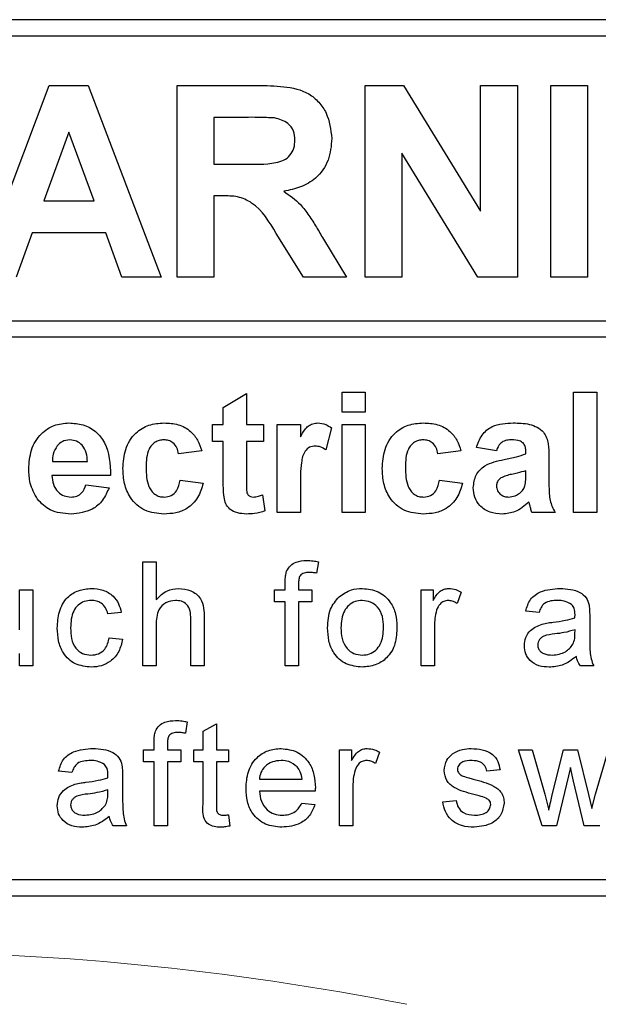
# Model space of a CAD drawing. Header units: millimetres. Extents: x 5 to 418, y 2 to 292.
# Tile 28 of 74: x 115.03 to 116.79, y 170.76 to 173.76. Entities that reach past the tile are written whole.
import ezdxf

# ---------------------------------------------------------------- set-up
doc = ezdxf.new("R2010")
doc.units = ezdxf.units.MM

msp = doc.modelspace()

# ---------------------------------------------------------------- linework, layer by layer
at = {"color": 7, "linetype": 'Continuous', "lineweight": 25}
for p, q in [((118.728, 173.7586), (110.3946, 173.7586)), ((118.728, 173.7086), (112.528, 173.7086)), ((114.8967, 172.9752), (115.1172, 173.5586)), ((115.1172, 173.5586), (115.236, 173.5586)), ((115.236, 173.5586), (115.4576, 172.9752)), ((115.5066, 173.5586), (115.7514, 173.5586)), ((115.5066, 172.9752), (115.5066, 173.5586)), ((116.0792, 172.9752), (116.0792, 173.5586)), ((116.0792, 173.5586), (116.1964, 173.5586)), ((116.1964, 173.5586), (116.4307, 173.1753)), ((116.4307, 173.1753), (116.4307, 173.5586)), ((116.4307, 173.5586), (116.5429, 173.5586)), ((116.5429, 173.5586), (116.5429, 172.9752)), ((116.6443, 172.9752), (116.6443, 173.5586)), ((116.6443, 173.5586), (116.7565, 173.5586)), ((116.7565, 173.5586), (116.7565, 172.9752)), ((115.6188, 173.4613), (115.6188, 173.3193)), ((115.7142, 173.4613), (115.6188, 173.4613)), ((115.1771, 173.4165), (115.1007, 173.2071)), ((115.2538, 173.2071), (115.1771, 173.4165)), ((116.4222, 172.9752), (116.1914, 173.3527)), ((116.1914, 173.3527), (116.1914, 172.9752)), ((115.6188, 173.3193), (115.7091, 173.3193)), ((115.1007, 173.2071), (115.2538, 173.2071)), ((115.6188, 173.222), (115.6188, 172.9752)), ((115.6439, 173.222), (115.6188, 173.222)), ((115.0655, 173.1099), (115.0163, 172.9752)), ((115.2894, 173.1099), (115.0655, 173.1099)), ((115.3386, 172.9752), (115.2894, 173.1099)), ((115.8916, 172.9752), (115.8086, 173.1076)), ((115.952, 173.0907), (116.0227, 172.9752)), ((115.4576, 172.9752), (115.3386, 172.9752)), ((115.6188, 172.9752), (115.5066, 172.9752)), ((116.0227, 172.9752), (115.8916, 172.9752)), ((116.1914, 172.9752), (116.0792, 172.9752)), ((116.5429, 172.9752), (116.4222, 172.9752)), ((116.7565, 172.9752), (116.6443, 172.9752)), ((112.528, 172.842), (118.8446, 172.842)), ((118.8446, 172.792), (112.528, 172.792)), ((115.6472, 172.5782), (115.7177, 172.6205)), ((115.7177, 172.6205), (115.7177, 172.5265)), ((116.0092, 172.5641), (116.0092, 172.6252)), ((116.0092, 172.6252), (116.0797, 172.6252)), ((116.0797, 172.6252), (116.0797, 172.5641)), ((116.7143, 172.6252), (116.7848, 172.6252)), ((116.7143, 172.2586), (116.7143, 172.6252)), ((116.7848, 172.6252), (116.7848, 172.2586)), ((115.6472, 172.5265), (115.6472, 172.5782)), ((116.0797, 172.5641), (116.0092, 172.5641)), ((115.6143, 172.5265), (115.6472, 172.5265)), ((115.6143, 172.4748), (115.6143, 172.5265)), ((115.7177, 172.5265), (115.7694, 172.5265)), ((115.7694, 172.5265), (115.7694, 172.4748)), ((115.8117, 172.2586), (115.8117, 172.5265)), ((115.8117, 172.5265), (115.8822, 172.5265)), ((115.8822, 172.5265), (115.8822, 172.4891)), ((115.9763, 172.5164), (115.9598, 172.4493)), ((116.0092, 172.5265), (116.0797, 172.5265)), ((116.0092, 172.2586), (116.0092, 172.5265)), ((116.0797, 172.5265), (116.0797, 172.2586)), ((115.5814, 172.4466), (115.5109, 172.4372)), ((115.6472, 172.4748), (115.6143, 172.4748)), ((115.6472, 172.3561), (115.6472, 172.4748)), ((115.7694, 172.4748), (115.7177, 172.4748)), ((115.7177, 172.4748), (115.7177, 172.3596)), ((116.3711, 172.4466), (116.3006, 172.4372)), ((116.4792, 172.4466), (116.4181, 172.456)), ((116.5686, 172.4372), (116.5686, 172.4439)), ((116.6391, 172.4285), (116.6391, 172.3462)), ((115.1266, 172.4137), (115.2335, 172.4137)), ((115.304, 172.3714), (115.1254, 172.3714)), ((115.5156, 172.3573), (115.5861, 172.3479)), ((116.3053, 172.3573), (116.3758, 172.3479)), ((116.5686, 172.3722), (116.5686, 172.3855)), ((115.2288, 172.3432), (115.2993, 172.3338)), ((115.8822, 172.338), (115.8822, 172.2586)), ((115.7671, 172.3123), (115.7741, 172.2632)), ((115.8822, 172.2586), (115.8117, 172.2586)), ((116.0797, 172.2586), (116.0092, 172.2586)), ((116.6579, 172.2586), (116.5874, 172.2586)), ((116.7848, 172.2586), (116.7143, 172.2586)), ((115.4023, 172.1086), (115.4429, 172.1086)), ((115.4023, 171.7919), (115.4023, 172.1086)), ((115.4429, 172.1086), (115.4429, 171.9929)), ((115.937, 172.1086), (115.9312, 172.0741)), ((115.8358, 172.0233), (115.8358, 172.0468)), ((115.8764, 172.0429), (115.8764, 172.0233)), ((115.0271, 172.0233), (115.0677, 172.0233)), ((115.0271, 171.9018), (115.0271, 172.0233)), ((115.0677, 172.0233), (115.0677, 171.7919)), ((115.8034, 172.0233), (115.8358, 172.0233)), ((115.8034, 171.9868), (115.8034, 172.0233)), ((115.8764, 172.0233), (115.917, 172.0233)), ((115.917, 172.0233), (115.917, 171.9868)), ((116.25, 171.7919), (116.25, 172.0233)), ((116.25, 172.0233), (116.2865, 172.0233)), ((116.2865, 172.0233), (116.2865, 171.991)), ((116.3718, 172.0165), (116.3591, 171.9813)), ((115.8358, 171.9868), (115.8034, 171.9868)), ((115.8358, 171.7919), (115.8358, 171.9868)), ((115.917, 171.9868), (115.8764, 171.9868)), ((115.8764, 171.9868), (115.8764, 171.7919)), ((115.3365, 171.9543), (115.2959, 171.9502)), ((115.589, 171.9378), (115.589, 171.7919)), ((116.6089, 171.9543), (116.5683, 171.9584)), ((116.7631, 171.9419), (116.7631, 171.8924)), ((115.4429, 171.916), (115.4429, 171.7919)), ((115.5484, 171.7919), (115.5484, 171.9357)), ((116.2906, 171.9148), (116.2906, 171.7919)), ((115.3, 171.8772), (115.3406, 171.8731)), ((116.7183, 171.8897), (116.7185, 171.9015)), ((115.0271, 171.7919), (115.0271, 171.8297)), ((115.0677, 171.7919), (115.0271, 171.7919)), ((115.4429, 171.7919), (115.4023, 171.7919)), ((115.589, 171.7919), (115.5484, 171.7919)), ((115.8764, 171.7919), (115.8358, 171.7919)), ((116.2906, 171.7919), (116.25, 171.7919)), ((116.7753, 171.7919), (116.7347, 171.7919)), ((115.5375, 171.6215), (115.5317, 171.5869)), ((115.5858, 171.5925), (115.6264, 171.6156)), ((115.6264, 171.6156), (115.6264, 171.5361)), ((115.5858, 171.5361), (115.5858, 171.5925)), ((115.4363, 171.5361), (115.4363, 171.5597)), ((115.4769, 171.5557), (115.4769, 171.5361)), ((115.4039, 171.4996), (115.4039, 171.5361)), ((115.4039, 171.5361), (115.4363, 171.5361)), ((115.4769, 171.5361), (115.5175, 171.5361)), ((115.5175, 171.5361), (115.5175, 171.4996)), ((115.5574, 171.4996), (115.5574, 171.5361)), ((115.5574, 171.5361), (115.5858, 171.5361)), ((115.6264, 171.5361), (115.6629, 171.5361)), ((115.6629, 171.5361), (115.6629, 171.4996)), ((116.0015, 171.3047), (116.0015, 171.5361)), ((116.0015, 171.5361), (116.038, 171.5361)), ((116.038, 171.5361), (116.038, 171.5038)), ((116.1233, 171.5293), (116.1106, 171.4941)), ((116.6182, 171.3047), (116.5459, 171.5361)), ((116.5459, 171.5361), (116.5882, 171.5361)), ((116.5882, 171.5361), (116.6269, 171.4013)), ((116.6493, 171.3992), (116.6835, 171.5361)), ((116.6835, 171.5361), (116.7255, 171.5361)), ((116.7255, 171.5361), (116.7596, 171.4)), ((116.7813, 171.4016), (116.8202, 171.5361)), ((115.4363, 171.4996), (115.4039, 171.4996)), ((115.4363, 171.3047), (115.4363, 171.4996)), ((115.5175, 171.4996), (115.4769, 171.4996)), ((115.4769, 171.4996), (115.4769, 171.3047)), ((115.5858, 171.4996), (115.5574, 171.4996)), ((115.5858, 171.3697), (115.5858, 171.4996)), ((115.6629, 171.4996), (115.6264, 171.4996)), ((115.6264, 171.4996), (115.6264, 171.3683)), ((115.1863, 171.4671), (115.1457, 171.4712)), ((116.4903, 171.4752), (116.4497, 171.4712)), ((116.7043, 171.4827), (116.6616, 171.3047)), ((116.7138, 171.4409), (116.7043, 171.4827)), ((115.3406, 171.4547), (115.3406, 171.4052)), ((115.7571, 171.4468), (115.887, 171.4468)), ((116.0421, 171.4277), (116.0421, 171.3047)), ((116.7468, 171.3047), (116.7138, 171.4409)), ((115.2957, 171.4025), (115.2959, 171.4143)), ((115.9274, 171.4103), (115.7571, 171.4103)), ((116.6269, 171.4013), (116.6385, 171.3529)), ((116.7596, 171.4), (116.7692, 171.3577)), ((116.7692, 171.3577), (116.7813, 171.4016)), ((115.8866, 171.3737), (115.9264, 171.3697)), ((116.3157, 171.3778), (116.3563, 171.3819)), ((115.6629, 171.3382), (115.667, 171.3042)), ((115.3527, 171.3047), (115.3121, 171.3047)), ((115.4769, 171.3047), (115.4363, 171.3047)), ((116.0421, 171.3047), (116.0015, 171.3047)), ((116.6616, 171.3047), (116.6182, 171.3047)), ((116.794, 171.3047), (116.7468, 171.3047)), ((112.528, 171.1419), (118.728, 171.1419)), ((110.3946, 171.0919), (118.728, 171.0919))]:
    msp.add_line(p, q, dxfattribs=at)
at = {"color": 7, "linetype": 'Continuous', "lineweight": 18}
msp.add_arc((114.5613, 162.4252), 8.4971, 78.83718, 101.16282, dxfattribs=at)
at = {"color": 7, "linetype": 'Continuous', "lineweight": 25}
for points, knots in [([(115.7514, 173.5586), (115.7779, 173.5581), (115.8307, 173.5573), (115.8983, 173.5433), (115.9394, 173.5085), (115.9698, 173.4639), (115.9746, 173.4237), (115.9778, 173.397)], [0, 0, 0, 0, 0.251138, 0.500538, 0.625743, 0.751054, 1, 1, 1, 1]), ([(115.8033, 173.4595), (115.7867, 173.4602), (115.757, 173.4615), (115.7273, 173.4614), (115.7142, 173.4613)], [0, 0, 0, 0, 0.559921, 1, 1, 1, 1]), ([(115.8656, 173.3918), (115.8648, 173.4013), (115.8633, 173.4203), (115.8419, 173.4491), (115.818, 173.4556), (115.8033, 173.4595)], [0, 0, 0, 0, 0.281084, 0.561281, 1, 1, 1, 1]), ([(115.7091, 173.3193), (115.7422, 173.3181), (115.7834, 173.3167), (115.8316, 173.3295), (115.8515, 173.345), (115.864, 173.3671), (115.8651, 173.3836), (115.8656, 173.3918)], [0, 0, 0, 0, 0.5009076, 0.6257176, 0.7503646, 0.8750206, 1, 1, 1, 1]), ([(115.9778, 173.397), (115.9759, 173.3744), (115.9721, 173.3295), (115.9341, 173.2763), (115.8834, 173.247), (115.8488, 173.24), (115.8315, 173.2365)], [0, 0, 0, 0, 0.279943, 0.558974, 0.779184, 1, 1, 1, 1]), ([(115.8315, 173.2365), (115.8493, 173.2239), (115.8786, 173.203), (115.9085, 173.1628), (115.9311, 173.1273), (115.945, 173.1029), (115.952, 173.0907)], [0, 0, 0, 0, 0.339561, 0.5595734, 0.7797778, 1, 1, 1, 1]), ([(115.8086, 173.1076), (115.7876, 173.143), (115.7584, 173.1922), (115.6912, 173.2226), (115.6597, 173.2222), (115.6439, 173.222)], [0, 0, 0, 0, 0.560986, 0.779305, 1, 1, 1, 1]), ([(115.0549, 172.3906), (115.0561, 172.4103), (115.0585, 172.4495), (115.088, 172.4977), (115.1308, 172.527), (115.1617, 172.5298), (115.1772, 172.5312)], [0, 0, 0, 0, 0.280671, 0.559803, 0.779762, 1, 1, 1, 1]), ([(115.1772, 172.5312), (115.1917, 172.5302), (115.2208, 172.5282), (115.26, 172.5069), (115.3005, 172.4564), (115.3026, 172.4064), (115.304, 172.3714)], [0, 0, 0, 0, 0.1873745, 0.3743047, 0.5612618, 1, 1, 1, 1]), ([(115.3416, 172.3923), (115.3429, 172.4122), (115.3453, 172.4517), (115.3752, 172.5006), (115.4199, 172.5278), (115.451, 172.5301), (115.4666, 172.5312)], [0, 0, 0, 0, 0.280707, 0.559643, 0.779504, 1, 1, 1, 1]), ([(115.4666, 172.5312), (115.4812, 172.5305), (115.5102, 172.5289), (115.5472, 172.5092), (115.5704, 172.4791), (115.5777, 172.4574), (115.5814, 172.4466)], [0, 0, 0, 0, 0.280457, 0.559337, 0.779383, 1, 1, 1, 1]), ([(115.8822, 172.4891), (115.8864, 172.4961), (115.8932, 172.5077), (115.9053, 172.5222), (115.9197, 172.5299), (115.9302, 172.5308), (115.9355, 172.5312)], [0, 0, 0, 0, 0.340514, 0.560535, 0.78019, 1, 1, 1, 1]), ([(115.9355, 172.5312), (115.9438, 172.5303), (115.9586, 172.5285), (115.9709, 172.5201), (115.9763, 172.5164)], [0, 0, 0, 0, 0.559042, 1, 1, 1, 1]), ([(116.1314, 172.3923), (116.1326, 172.4122), (116.135, 172.4517), (116.1649, 172.5006), (116.2096, 172.5278), (116.2407, 172.5301), (116.2563, 172.5312)], [0, 0, 0, 0, 0.280707, 0.559643, 0.779504, 1, 1, 1, 1]), ([(116.2563, 172.5312), (116.2709, 172.5305), (116.3, 172.5289), (116.337, 172.5092), (116.3601, 172.4791), (116.3674, 172.4574), (116.3711, 172.4466)], [0, 0, 0, 0, 0.280457, 0.559337, 0.779383, 1, 1, 1, 1]), ([(116.4181, 172.456), (116.4227, 172.4692), (116.4318, 172.4954), (116.4719, 172.5287), (116.5081, 172.5303), (116.5302, 172.5312)], [0, 0, 0, 0, 0.280773, 0.559844, 1, 1, 1, 1]), ([(116.5302, 172.5312), (116.5466, 172.5309), (116.5793, 172.5303), (116.6246, 172.5094), (116.639, 172.4671), (116.6391, 172.4415), (116.6391, 172.4285)], [0, 0, 0, 0, 0.281738, 0.560028, 0.778339, 1, 1, 1, 1]), ([(115.1803, 172.4795), (115.172, 172.4786), (115.157, 172.4769), (115.1463, 172.4664), (115.1416, 172.4618)], [0, 0, 0, 0, 0.558878, 1, 1, 1, 1]), ([(115.2335, 172.4137), (115.2329, 172.4226), (115.2317, 172.4403), (115.2198, 172.4626), (115.2013, 172.4772), (115.1873, 172.4787), (115.1803, 172.4795)], [0, 0, 0, 0, 0.280983, 0.560279, 0.780219, 1, 1, 1, 1]), ([(115.466, 172.4795), (115.4613, 172.4792), (115.452, 172.4786), (115.439, 172.4728), (115.4284, 172.4634), (115.4133, 172.4396), (115.4126, 172.4156), (115.4121, 172.3965)], [0, 0, 0, 0, 0.125319, 0.250544, 0.375796, 0.501063, 1, 1, 1, 1]), ([(115.5109, 172.4372), (115.5095, 172.4435), (115.5069, 172.456), (115.4959, 172.4706), (115.4811, 172.4786), (115.471, 172.4792), (115.466, 172.4795)], [0, 0, 0, 0, 0.280561, 0.559648, 0.7796, 1, 1, 1, 1]), ([(116.2557, 172.4795), (116.2511, 172.4792), (116.2417, 172.4786), (116.2287, 172.4728), (116.2181, 172.4634), (116.203, 172.4396), (116.2024, 172.4156), (116.2019, 172.3965)], [0, 0, 0, 0, 0.125319, 0.250544, 0.375796, 0.501063, 1, 1, 1, 1]), ([(116.3006, 172.4372), (116.2993, 172.4435), (116.2967, 172.456), (116.2856, 172.4706), (116.2708, 172.4786), (116.2608, 172.4792), (116.2557, 172.4795)], [0, 0, 0, 0, 0.280561, 0.559648, 0.7796, 1, 1, 1, 1]), ([(116.5232, 172.4795), (116.5176, 172.4793), (116.5064, 172.4787), (116.4879, 172.4687), (116.4825, 172.455), (116.4792, 172.4466)], [0, 0, 0, 0, 0.2812448, 0.5605628, 1, 1, 1, 1]), ([(116.5686, 172.4439), (116.5684, 172.4481), (116.5681, 172.4564), (116.5633, 172.4686), (116.5476, 172.4794), (116.5333, 172.4794), (116.5232, 172.4795)], [0, 0, 0, 0, 0.187536, 0.374316, 0.560024, 1, 1, 1, 1]), ([(115.1416, 172.4618), (115.1365, 172.4535), (115.1273, 172.4387), (115.1269, 172.4214), (115.1266, 172.4137)], [0, 0, 0, 0, 0.558284, 1, 1, 1, 1]), ([(115.9278, 172.4607), (115.9216, 172.4601), (115.9094, 172.4588), (115.8908, 172.4412), (115.8819, 172.3983), (115.8821, 172.3622), (115.8822, 172.338)], [0, 0, 0, 0, 0.124672, 0.248774, 0.498061, 1, 1, 1, 1]), ([(115.9598, 172.4493), (115.9542, 172.4527), (115.9443, 172.4588), (115.9328, 172.4601), (115.9278, 172.4607)], [0, 0, 0, 0, 0.560294, 1, 1, 1, 1]), ([(116.4087, 172.3342), (116.4103, 172.3474), (116.4133, 172.3737), (116.4486, 172.4089), (116.482, 172.4155), (116.5025, 172.4196)], [0, 0, 0, 0, 0.279667, 0.558309, 1, 1, 1, 1]), ([(116.5025, 172.4196), (116.515, 172.4221), (116.5374, 172.4265), (116.5591, 172.4339), (116.5686, 172.4372)], [0, 0, 0, 0, 0.560213, 1, 1, 1, 1]), ([(115.0812, 172.2991), (115.0724, 172.3151), (115.0567, 172.3437), (115.0554, 172.3762), (115.0549, 172.3906)], [0, 0, 0, 0, 0.558866, 1, 1, 1, 1]), ([(115.4661, 172.2539), (115.4462, 172.2558), (115.4067, 172.2597), (115.3637, 172.2987), (115.3441, 172.3459), (115.3424, 172.3768), (115.3416, 172.3923)], [0, 0, 0, 0, 0.279707, 0.558485, 0.778934, 1, 1, 1, 1]), ([(115.4121, 172.3965), (115.4126, 172.3761), (115.4132, 172.3505), (115.4278, 172.324), (115.4387, 172.3134), (115.4525, 172.3066), (115.4625, 172.3059), (115.4675, 172.3056)], [0, 0, 0, 0, 0.499313, 0.62455, 0.749763, 0.874784, 1, 1, 1, 1]), ([(116.2558, 172.2539), (116.236, 172.2558), (116.1964, 172.2597), (116.1534, 172.2987), (116.1338, 172.3459), (116.1322, 172.3768), (116.1314, 172.3923)], [0, 0, 0, 0, 0.279707, 0.558485, 0.778934, 1, 1, 1, 1]), ([(116.2019, 172.3965), (116.2023, 172.3761), (116.2029, 172.3505), (116.2176, 172.324), (116.2284, 172.3134), (116.2422, 172.3066), (116.2523, 172.3059), (116.2573, 172.3056)], [0, 0, 0, 0, 0.499313, 0.62455, 0.749763, 0.874784, 1, 1, 1, 1]), ([(115.1254, 172.3714), (115.1262, 172.3622), (115.1278, 172.3438), (115.1417, 172.3213), (115.1618, 172.3076), (115.1763, 172.3063), (115.1836, 172.3056)], [0, 0, 0, 0, 0.280701, 0.559805, 0.779805, 1, 1, 1, 1]), ([(115.4675, 172.3056), (115.4749, 172.3063), (115.4896, 172.3079), (115.5094, 172.3274), (115.5132, 172.3459), (115.5156, 172.3573)], [0, 0, 0, 0, 0.28016, 0.558978, 1, 1, 1, 1]), ([(115.6495, 172.3054), (115.6486, 172.3148), (115.6471, 172.3317), (115.6472, 172.3486), (115.6472, 172.3561)], [0, 0, 0, 0, 0.559821, 1, 1, 1, 1]), ([(115.7177, 172.3596), (115.7178, 172.3488), (115.718, 172.3352), (115.7185, 172.3186), (115.7226, 172.3112), (115.7296, 172.3063), (115.7351, 172.3058), (115.7378, 172.3056)], [0, 0, 0, 0, 0.501041, 0.626248, 0.751082, 0.875377, 1, 1, 1, 1]), ([(116.2573, 172.3056), (116.2647, 172.3063), (116.2794, 172.3079), (116.2991, 172.3274), (116.303, 172.3459), (116.3053, 172.3573)], [0, 0, 0, 0, 0.28016, 0.558978, 1, 1, 1, 1]), ([(116.4922, 172.3636), (116.4881, 172.3601), (116.4808, 172.3537), (116.4797, 172.3443), (116.4792, 172.3401)], [0, 0, 0, 0, 0.559644, 1, 1, 1, 1]), ([(116.5686, 172.3855), (116.5599, 172.383), (116.5456, 172.379), (116.5253, 172.3747), (116.5081, 172.3709), (116.4975, 172.366), (116.4922, 172.3636)], [0, 0, 0, 0, 0.3401931, 0.5603772, 0.7805083, 1, 1, 1, 1]), ([(116.566, 172.3396), (116.5669, 172.3456), (116.5686, 172.3564), (116.5686, 172.3674), (116.5686, 172.3722)], [0, 0, 0, 0, 0.5596762, 1, 1, 1, 1]), ([(115.1836, 172.3056), (115.1896, 172.3061), (115.2015, 172.307), (115.2201, 172.3196), (115.2255, 172.3342), (115.2288, 172.3432)], [0, 0, 0, 0, 0.280682, 0.560525, 1, 1, 1, 1]), ([(115.2993, 172.3338), (115.2937, 172.3208), (115.2825, 172.2948), (115.2429, 172.2601), (115.2061, 172.2562), (115.1837, 172.2539)], [0, 0, 0, 0, 0.281013, 0.561314, 1, 1, 1, 1]), ([(115.5861, 172.3479), (115.5816, 172.3328), (115.5727, 172.3027), (115.541, 172.2703), (115.5029, 172.2556), (115.4784, 172.2545), (115.4661, 172.2539)], [0, 0, 0, 0, 0.280244, 0.559157, 0.779326, 1, 1, 1, 1]), ([(116.3758, 172.3479), (116.3714, 172.3328), (116.3625, 172.3027), (116.3307, 172.2703), (116.2927, 172.2556), (116.2681, 172.2545), (116.2558, 172.2539)], [0, 0, 0, 0, 0.280244, 0.559157, 0.779326, 1, 1, 1, 1]), ([(116.4964, 172.2539), (116.4839, 172.2548), (116.4588, 172.2566), (116.4287, 172.2767), (116.4113, 172.3046), (116.4096, 172.3243), (116.4087, 172.3342)], [0, 0, 0, 0, 0.280489, 0.55953, 0.779597, 1, 1, 1, 1]), ([(116.4792, 172.3401), (116.4799, 172.3348), (116.4813, 172.3243), (116.4915, 172.3129), (116.5036, 172.3065), (116.5119, 172.3059), (116.516, 172.3056)], [0, 0, 0, 0, 0.2792941, 0.5591401, 0.7794463, 1, 1, 1, 1]), ([(116.5502, 172.3175), (116.5541, 172.3209), (116.5612, 172.3271), (116.5645, 172.3358), (116.566, 172.3396)], [0, 0, 0, 0, 0.5598669, 1, 1, 1, 1]), ([(116.6391, 172.3462), (116.6392, 172.3359), (116.6395, 172.3189), (116.6421, 172.2953), (116.6485, 172.2763), (116.6548, 172.2645), (116.6579, 172.2586)], [0, 0, 0, 0, 0.340129, 0.560069, 0.779965, 1, 1, 1, 1]), ([(115.1837, 172.2539), (115.1613, 172.2555), (115.1213, 172.2583), (115.0934, 172.2867), (115.0812, 172.2991)], [0, 0, 0, 0, 0.560391, 1, 1, 1, 1]), ([(115.7174, 172.2539), (115.7086, 172.2545), (115.691, 172.2558), (115.6678, 172.2661), (115.6536, 172.2849), (115.6508, 172.2985), (115.6495, 172.3054)], [0, 0, 0, 0, 0.280585, 0.56042, 0.779437, 1, 1, 1, 1]), ([(115.7378, 172.3056), (115.7434, 172.3063), (115.7534, 172.3075), (115.7629, 172.3109), (115.7671, 172.3123)], [0, 0, 0, 0, 0.5595082, 1, 1, 1, 1]), ([(116.516, 172.3056), (116.5229, 172.3063), (116.5353, 172.3077), (116.5456, 172.3145), (116.5502, 172.3175)], [0, 0, 0, 0, 0.559341, 1, 1, 1, 1]), ([(116.5782, 172.2899), (116.5648, 172.2786), (116.541, 172.2582), (116.5101, 172.2552), (116.4964, 172.2539)], [0, 0, 0, 0, 0.559709, 1, 1, 1, 1]), ([(116.5807, 172.281), (116.5803, 172.2827), (116.5795, 172.2857), (116.5786, 172.2886), (116.5782, 172.2899)], [0, 0, 0, 0, 0.560047, 1, 1, 1, 1]), ([(116.5874, 172.2586), (116.586, 172.2627), (116.5836, 172.2702), (116.5816, 172.2777), (116.5807, 172.281)], [0, 0, 0, 0, 0.559958, 1, 1, 1, 1]), ([(115.7741, 172.2632), (115.7637, 172.2601), (115.7452, 172.2546), (115.7259, 172.2541), (115.7174, 172.2539)], [0, 0, 0, 0, 0.559729, 1, 1, 1, 1]), ([(115.8401, 172.08), (115.8436, 172.0859), (115.8505, 172.0979), (115.8724, 172.111), (115.8902, 172.112), (115.901, 172.1126)], [0, 0, 0, 0, 0.279458, 0.559661, 1, 1, 1, 1]), ([(115.901, 172.1126), (115.9078, 172.1124), (115.9199, 172.1119), (115.9318, 172.1096), (115.937, 172.1086)], [0, 0, 0, 0, 0.559945, 1, 1, 1, 1]), ([(115.8358, 172.0468), (115.8359, 172.0531), (115.8359, 172.0644), (115.8389, 172.0752), (115.8401, 172.08)], [0, 0, 0, 0, 0.56037, 1, 1, 1, 1]), ([(115.9085, 172.0761), (115.9035, 172.0759), (115.8935, 172.0757), (115.8803, 172.0678), (115.8769, 172.0547), (115.8766, 172.0469), (115.8764, 172.0429)], [0, 0, 0, 0, 0.281469, 0.557719, 0.778516, 1, 1, 1, 1]), ([(115.9312, 172.0741), (115.927, 172.0747), (115.9195, 172.0758), (115.9119, 172.076), (115.9085, 172.0761)], [0, 0, 0, 0, 0.559924, 1, 1, 1, 1]), ([(115.1416, 171.9067), (115.1427, 171.9235), (115.1447, 171.9571), (115.1676, 172.0003), (115.2059, 172.0235), (115.2323, 172.0261), (115.2455, 172.0274)], [0, 0, 0, 0, 0.280838, 0.55968, 0.779579, 1, 1, 1, 1]), ([(115.2455, 172.0274), (115.2575, 172.0266), (115.2815, 172.0249), (115.3111, 172.0071), (115.3295, 171.9817), (115.3342, 171.9634), (115.3365, 171.9543)], [0, 0, 0, 0, 0.280267, 0.559439, 0.779535, 1, 1, 1, 1]), ([(115.4429, 171.9929), (115.4534, 172.0039), (115.4722, 172.0234), (115.499, 172.0262), (115.5108, 172.0274)], [0, 0, 0, 0, 0.559341, 1, 1, 1, 1]), ([(115.5108, 172.0274), (115.5236, 172.0263), (115.5491, 172.0241), (115.5792, 172.0003), (115.5883, 171.9678), (115.5888, 171.9478), (115.589, 171.9378)], [0, 0, 0, 0, 0.280318, 0.55834, 0.778554, 1, 1, 1, 1]), ([(115.9998, 172.0019), (116.0118, 172.0103), (116.0333, 172.0252), (116.0592, 172.0267), (116.0707, 172.0274)], [0, 0, 0, 0, 0.5590331, 1, 1, 1, 1]), ([(116.0707, 172.0274), (116.0873, 172.0256), (116.1205, 172.0219), (116.1567, 171.9894), (116.174, 171.9499), (116.1754, 171.9239), (116.1761, 171.9108)], [0, 0, 0, 0, 0.279556, 0.5586, 0.778991, 1, 1, 1, 1]), ([(116.2865, 171.991), (116.2926, 172.0013), (116.301, 172.0157), (116.3199, 172.0261), (116.3291, 172.027), (116.3338, 172.0274)], [0, 0, 0, 0, 0.559599, 0.779772, 1, 1, 1, 1]), ([(116.3338, 172.0274), (116.3412, 172.0267), (116.3546, 172.0254), (116.3665, 172.0192), (116.3718, 172.0165)], [0, 0, 0, 0, 0.559546, 1, 1, 1, 1]), ([(116.5683, 171.9584), (116.572, 171.9709), (116.5794, 171.9961), (116.6195, 172.0241), (116.6527, 172.0261), (116.6731, 172.0274)], [0, 0, 0, 0, 0.28043, 0.559303, 1, 1, 1, 1]), ([(116.6731, 172.0274), (116.6943, 172.0262), (116.7238, 172.0247), (116.7541, 172.0004), (116.7588, 171.9846), (116.7612, 171.9766)], [0, 0, 0, 0, 0.559253, 0.779195, 1, 1, 1, 1]), ([(115.965, 171.9076), (115.9659, 171.9275), (115.9675, 171.9629), (115.9899, 171.99), (115.9998, 172.0019)], [0, 0, 0, 0, 0.5609635, 1, 1, 1, 1]), ([(115.2457, 171.9908), (115.2383, 171.9902), (115.2235, 171.989), (115.2041, 171.9772), (115.1844, 171.951), (115.1831, 171.9256), (115.1822, 171.9078)], [0, 0, 0, 0, 0.187089, 0.37388, 0.56073, 1, 1, 1, 1]), ([(115.2959, 171.9502), (115.2939, 171.9565), (115.2898, 171.969), (115.2767, 171.9825), (115.2612, 171.9899), (115.2509, 171.9905), (115.2457, 171.9908)], [0, 0, 0, 0, 0.2802132, 0.5594758, 0.779649, 1, 1, 1, 1]), ([(115.5016, 171.9908), (115.4915, 171.9894), (115.4714, 171.9865), (115.444, 171.959), (115.4433, 171.9324), (115.4429, 171.916)], [0, 0, 0, 0, 0.2802055, 0.5593196, 1, 1, 1, 1]), ([(115.5484, 171.9357), (115.5481, 171.9434), (115.5476, 171.9588), (115.5377, 171.9791), (115.5199, 171.9896), (115.5077, 171.9904), (115.5016, 171.9908)], [0, 0, 0, 0, 0.281222, 0.559777, 0.779378, 1, 1, 1, 1]), ([(116.0707, 171.9908), (116.0632, 171.9902), (116.0483, 171.9889), (116.0289, 171.9769), (116.0084, 171.9511), (116.0067, 171.9256), (116.0056, 171.9077)], [0, 0, 0, 0, 0.187137, 0.374025, 0.561097, 1, 1, 1, 1]), ([(116.1355, 171.9089), (116.135, 171.92), (116.134, 171.942), (116.1197, 171.97), (116.0966, 171.988), (116.0793, 171.9899), (116.0707, 171.9908)], [0, 0, 0, 0, 0.2810641, 0.5603164, 0.7801741, 1, 1, 1, 1]), ([(116.3322, 171.9908), (116.3276, 171.9903), (116.3183, 171.9891), (116.3044, 171.979), (116.2997, 171.9679), (116.2968, 171.9612)], [0, 0, 0, 0, 0.280305, 0.560911, 1, 1, 1, 1]), ([(116.3591, 171.9813), (116.3544, 171.9843), (116.3462, 171.9895), (116.3365, 171.9904), (116.3322, 171.9908)], [0, 0, 0, 0, 0.560116, 1, 1, 1, 1]), ([(116.6658, 171.9908), (116.6589, 171.9906), (116.6451, 171.9902), (116.6259, 171.9841), (116.6142, 171.9698), (116.6106, 171.9595), (116.6089, 171.9543)], [0, 0, 0, 0, 0.280855, 0.559751, 0.7795, 1, 1, 1, 1]), ([(116.708, 171.9786), (116.7007, 171.9828), (116.6876, 171.9904), (116.6725, 171.9907), (116.6658, 171.9908)], [0, 0, 0, 0, 0.557871, 1, 1, 1, 1]), ([(116.7185, 171.9475), (116.7183, 171.954), (116.7181, 171.9656), (116.7111, 171.9746), (116.708, 171.9786)], [0, 0, 0, 0, 0.561903, 1, 1, 1, 1]), ([(116.7612, 171.9766), (116.7619, 171.9702), (116.7631, 171.9586), (116.7631, 171.947), (116.7631, 171.9419)], [0, 0, 0, 0, 0.559817, 1, 1, 1, 1]), ([(116.2968, 171.9612), (116.2948, 171.9527), (116.2911, 171.9374), (116.2907, 171.9217), (116.2906, 171.9148)], [0, 0, 0, 0, 0.559888, 1, 1, 1, 1]), ([(116.6514, 171.9247), (116.664, 171.9263), (116.6867, 171.9292), (116.7086, 171.9353), (116.7183, 171.9381)], [0, 0, 0, 0, 0.560185, 1, 1, 1, 1]), ([(116.7183, 171.9381), (116.7183, 171.9398), (116.7184, 171.943), (116.7184, 171.9461), (116.7185, 171.9475)], [0, 0, 0, 0, 0.560023, 1, 1, 1, 1]), ([(115.2455, 171.7878), (115.2287, 171.7896), (115.1951, 171.7931), (115.1592, 171.8269), (115.1435, 171.8674), (115.1423, 171.8936), (115.1416, 171.9067)], [0, 0, 0, 0, 0.279595, 0.558341, 0.778834, 1, 1, 1, 1]), ([(115.1822, 171.9078), (115.1826, 171.8968), (115.1834, 171.8749), (115.1949, 171.8455), (115.2181, 171.8271), (115.2355, 171.8253), (115.2441, 171.8244)], [0, 0, 0, 0, 0.281276, 0.560536, 0.78011, 1, 1, 1, 1]), ([(116.0707, 171.7878), (116.0537, 171.7896), (116.0197, 171.7932), (115.9829, 171.8268), (115.9669, 171.8678), (115.9656, 171.8943), (115.965, 171.9076)], [0, 0, 0, 0, 0.279616, 0.558371, 0.778858, 1, 1, 1, 1]), ([(116.0056, 171.9077), (116.0061, 171.8966), (116.007, 171.8743), (116.0207, 171.8454), (116.0443, 171.8272), (116.0619, 171.8253), (116.0707, 171.8244)], [0, 0, 0, 0, 0.281129, 0.560384, 0.780159, 1, 1, 1, 1]), ([(116.1761, 171.9108), (116.1755, 171.8936), (116.1744, 171.8592), (116.1496, 171.8159), (116.1111, 171.7919), (116.0841, 171.7892), (116.0707, 171.7878)], [0, 0, 0, 0, 0.281033, 0.559513, 0.779602, 1, 1, 1, 1]), ([(116.0707, 171.8244), (116.0782, 171.825), (116.0932, 171.8264), (116.1125, 171.839), (116.1329, 171.8651), (116.1344, 171.8909), (116.1355, 171.9089)], [0, 0, 0, 0, 0.187044, 0.373945, 0.560983, 1, 1, 1, 1]), ([(116.5642, 171.8532), (116.5651, 171.8618), (116.5669, 171.8789), (116.5846, 171.9054), (116.6054, 171.9138), (116.618, 171.9189)], [0, 0, 0, 0, 0.280458, 0.560983, 1, 1, 1, 1]), ([(116.618, 171.9189), (116.6242, 171.9203), (116.6352, 171.9227), (116.6464, 171.9241), (116.6514, 171.9247)], [0, 0, 0, 0, 0.5599184, 1, 1, 1, 1]), ([(115.2441, 171.8244), (115.2521, 171.8251), (115.2679, 171.8266), (115.2921, 171.8445), (115.297, 171.8648), (115.3, 171.8772)], [0, 0, 0, 0, 0.280899, 0.560906, 1, 1, 1, 1]), ([(116.6574, 171.8889), (116.6458, 171.8877), (116.6313, 171.8861), (116.616, 171.878), (116.6098, 171.8719), (116.6056, 171.8641), (116.6051, 171.8584), (116.6048, 171.8555)], [0, 0, 0, 0, 0.50028, 0.625326, 0.750269, 0.875147, 1, 1, 1, 1]), ([(116.7185, 171.9015), (116.7072, 171.8984), (116.6872, 171.8927), (116.6665, 171.8901), (116.6574, 171.8889)], [0, 0, 0, 0, 0.55976, 1, 1, 1, 1]), ([(116.7123, 171.8576), (116.7144, 171.8634), (116.7181, 171.8738), (116.7182, 171.8849), (116.7183, 171.8897)], [0, 0, 0, 0, 0.558995, 1, 1, 1, 1]), ([(116.7631, 171.8924), (116.7632, 171.8808), (116.7633, 171.8617), (116.7641, 171.8352), (116.7667, 171.8127), (116.7724, 171.7988), (116.7753, 171.7919)], [0, 0, 0, 0, 0.340206, 0.560339, 0.780175, 1, 1, 1, 1]), ([(115.3406, 171.8731), (115.3376, 171.8602), (115.3316, 171.8346), (115.3069, 171.8061), (115.2765, 171.7901), (115.2559, 171.7886), (115.2455, 171.7878)], [0, 0, 0, 0, 0.280202, 0.55951, 0.779586, 1, 1, 1, 1]), ([(116.6399, 171.7878), (116.6293, 171.7884), (116.6082, 171.7897), (116.5819, 171.805), (116.5664, 171.8283), (116.5649, 171.8449), (116.5642, 171.8532)], [0, 0, 0, 0, 0.280815, 0.55969, 0.779696, 1, 1, 1, 1]), ([(116.6048, 171.8555), (116.6052, 171.8517), (116.6061, 171.8441), (116.6133, 171.8348), (116.6272, 171.8257), (116.6401, 171.8249), (116.6492, 171.8244)], [0, 0, 0, 0, 0.186565, 0.373467, 0.560613, 1, 1, 1, 1]), ([(116.6492, 171.8244), (116.6635, 171.8261), (116.689, 171.8293), (116.7052, 171.849), (116.7123, 171.8576)], [0, 0, 0, 0, 0.559758, 1, 1, 1, 1]), ([(116.7225, 171.8203), (116.7087, 171.81), (116.6839, 171.7916), (116.6534, 171.789), (116.6399, 171.7878)], [0, 0, 0, 0, 0.559971, 1, 1, 1, 1]), ([(116.7347, 171.7919), (116.7315, 171.7968), (116.7257, 171.8056), (116.7235, 171.8158), (116.7225, 171.8203)], [0, 0, 0, 0, 0.559697, 1, 1, 1, 1]), ([(115.4407, 171.5928), (115.4441, 171.5988), (115.451, 171.6107), (115.4729, 171.6238), (115.4907, 171.6248), (115.5016, 171.6254)], [0, 0, 0, 0, 0.2794581, 0.5596612, 1, 1, 1, 1]), ([(115.5016, 171.6254), (115.5083, 171.6252), (115.5204, 171.6247), (115.5323, 171.6224), (115.5375, 171.6215)], [0, 0, 0, 0, 0.559945, 1, 1, 1, 1]), ([(115.4363, 171.5597), (115.4364, 171.566), (115.4364, 171.5772), (115.4394, 171.588), (115.4407, 171.5928)], [0, 0, 0, 0, 0.56037, 1, 1, 1, 1]), ([(115.509, 171.5889), (115.504, 171.5888), (115.494, 171.5885), (115.4808, 171.5806), (115.4774, 171.5675), (115.4771, 171.5597), (115.4769, 171.5557)], [0, 0, 0, 0, 0.281469, 0.557719, 0.778516, 1, 1, 1, 1]), ([(115.5317, 171.5869), (115.5275, 171.5875), (115.52, 171.5886), (115.5124, 171.5888), (115.509, 171.5889)], [0, 0, 0, 0, 0.559924, 1, 1, 1, 1]), ([(115.1457, 171.4712), (115.1494, 171.4838), (115.1568, 171.5089), (115.1969, 171.5369), (115.2302, 171.539), (115.2506, 171.5402)], [0, 0, 0, 0, 0.28043, 0.559303, 1, 1, 1, 1]), ([(115.2506, 171.5402), (115.2717, 171.5391), (115.3012, 171.5375), (115.3315, 171.5132), (115.3362, 171.4974), (115.3386, 171.4894)], [0, 0, 0, 0, 0.559253, 0.779195, 1, 1, 1, 1]), ([(115.7165, 171.4185), (115.7175, 171.4356), (115.7195, 171.4699), (115.7451, 171.5121), (115.7831, 171.5368), (115.81, 171.5391), (115.8235, 171.5402)], [0, 0, 0, 0, 0.280748, 0.559775, 0.779666, 1, 1, 1, 1]), ([(115.8235, 171.5402), (115.8403, 171.5382), (115.8738, 171.5344), (115.9096, 171.5005), (115.9256, 171.4601), (115.927, 171.4338), (115.9276, 171.4207)], [0, 0, 0, 0, 0.279366, 0.558398, 0.778885, 1, 1, 1, 1]), ([(116.038, 171.5038), (116.0441, 171.5142), (116.0526, 171.5285), (116.0715, 171.539), (116.0807, 171.5398), (116.0853, 171.5402)], [0, 0, 0, 0, 0.559599, 0.779772, 1, 1, 1, 1]), ([(116.0853, 171.5402), (116.0928, 171.5395), (116.1062, 171.5382), (116.1181, 171.532), (116.1233, 171.5293)], [0, 0, 0, 0, 0.559546, 1, 1, 1, 1]), ([(116.3198, 171.4731), (116.3213, 171.4843), (116.324, 171.5043), (116.3387, 171.5179), (116.3452, 171.524)], [0, 0, 0, 0, 0.558927, 1, 1, 1, 1]), ([(116.3452, 171.524), (116.3552, 171.5293), (116.373, 171.5388), (116.393, 171.5398), (116.4019, 171.5402)], [0, 0, 0, 0, 0.558938, 1, 1, 1, 1]), ([(116.4019, 171.5402), (116.4133, 171.5395), (116.436, 171.5381), (116.4664, 171.5258), (116.485, 171.5017), (116.4885, 171.4841), (116.4903, 171.4752)], [0, 0, 0, 0, 0.2807369, 0.5604275, 0.7794497, 1, 1, 1, 1]), ([(115.2433, 171.5037), (115.2363, 171.5034), (115.2225, 171.503), (115.2034, 171.4969), (115.1916, 171.4826), (115.1881, 171.4723), (115.1863, 171.4671)], [0, 0, 0, 0, 0.2808547, 0.5597509, 0.7794996, 1, 1, 1, 1]), ([(115.2854, 171.4914), (115.2781, 171.4956), (115.265, 171.5032), (115.2499, 171.5035), (115.2433, 171.5037)], [0, 0, 0, 0, 0.557871, 1, 1, 1, 1]), ([(115.2959, 171.4603), (115.2958, 171.4668), (115.2955, 171.4784), (115.2885, 171.4874), (115.2854, 171.4914)], [0, 0, 0, 0, 0.561903, 1, 1, 1, 1]), ([(115.3386, 171.4894), (115.3393, 171.483), (115.3406, 171.4715), (115.3406, 171.4599), (115.3406, 171.4547)], [0, 0, 0, 0, 0.559817, 1, 1, 1, 1]), ([(115.8233, 171.5037), (115.8142, 171.5029), (115.7961, 171.5014), (115.7743, 171.4873), (115.7604, 171.468), (115.7582, 171.4539), (115.7571, 171.4468)], [0, 0, 0, 0, 0.28019, 0.559728, 0.779642, 1, 1, 1, 1]), ([(115.8721, 171.4842), (115.864, 171.4906), (115.8496, 171.5021), (115.8313, 171.5032), (115.8233, 171.5037)], [0, 0, 0, 0, 0.558512, 1, 1, 1, 1]), ([(116.0837, 171.5037), (116.0791, 171.5031), (116.0699, 171.502), (116.056, 171.4918), (116.0513, 171.4808), (116.0484, 171.474)], [0, 0, 0, 0, 0.280305, 0.560911, 1, 1, 1, 1]), ([(116.1106, 171.4941), (116.106, 171.4971), (116.0977, 171.5024), (116.088, 171.5033), (116.0837, 171.5037)], [0, 0, 0, 0, 0.560116, 1, 1, 1, 1]), ([(116.4049, 171.5037), (116.395, 171.5034), (116.3803, 171.5031), (116.3663, 171.4928), (116.3611, 171.4845), (116.3606, 171.4796), (116.3604, 171.4772)], [0, 0, 0, 0, 0.49977, 0.749095, 0.874592, 1, 1, 1, 1]), ([(116.4497, 171.4712), (116.4483, 171.4768), (116.4454, 171.4879), (116.4288, 171.502), (116.414, 171.503), (116.4049, 171.5037)], [0, 0, 0, 0, 0.280304, 0.560237, 1, 1, 1, 1]), ([(115.2957, 171.4509), (115.2958, 171.4526), (115.2958, 171.4558), (115.2959, 171.4589), (115.2959, 171.4603)], [0, 0, 0, 0, 0.5600235, 1, 1, 1, 1]), ([(115.887, 171.4468), (115.886, 171.4545), (115.8841, 171.4683), (115.8758, 171.4794), (115.8721, 171.4842)], [0, 0, 0, 0, 0.560674, 1, 1, 1, 1]), ([(116.0484, 171.474), (116.0463, 171.4655), (116.0426, 171.4502), (116.0423, 171.4346), (116.0421, 171.4277)], [0, 0, 0, 0, 0.559888, 1, 1, 1, 1]), ([(116.4099, 171.4007), (116.3893, 171.4059), (116.3635, 171.4125), (116.3373, 171.4302), (116.3236, 171.4467), (116.3213, 171.4625), (116.3198, 171.4731)], [0, 0, 0, 0, 0.501321, 0.626592, 0.751817, 1, 1, 1, 1]), ([(116.3604, 171.4772), (116.3606, 171.4747), (116.3611, 171.4703), (116.3636, 171.4667), (116.3646, 171.4651)], [0, 0, 0, 0, 0.559236, 1, 1, 1, 1]), ([(116.3646, 171.4651), (116.3668, 171.4629), (116.3707, 171.459), (116.3758, 171.4568), (116.378, 171.4558)], [0, 0, 0, 0, 0.559084, 1, 1, 1, 1]), ([(115.1416, 171.3661), (115.1425, 171.3746), (115.1443, 171.3917), (115.1621, 171.4182), (115.1828, 171.4266), (115.1954, 171.4317)], [0, 0, 0, 0, 0.280458, 0.560983, 1, 1, 1, 1]), ([(115.1954, 171.4317), (115.2016, 171.4331), (115.2126, 171.4355), (115.2239, 171.4369), (115.2288, 171.4376)], [0, 0, 0, 0, 0.559918, 1, 1, 1, 1]), ([(115.2288, 171.4376), (115.2415, 171.4392), (115.2641, 171.442), (115.2861, 171.4482), (115.2957, 171.4509)], [0, 0, 0, 0, 0.560185, 1, 1, 1, 1]), ([(116.378, 171.4558), (116.3837, 171.4541), (116.3939, 171.451), (116.4042, 171.4482), (116.4087, 171.4469)], [0, 0, 0, 0, 0.559965, 1, 1, 1, 1]), ([(116.4087, 171.4469), (116.4298, 171.4415), (116.4561, 171.4348), (116.4839, 171.4178), (116.4949, 171.4056), (116.5015, 171.3905), (116.5022, 171.3797), (116.5025, 171.3742)], [0, 0, 0, 0, 0.500446, 0.625396, 0.750274, 0.875069, 1, 1, 1, 1]), ([(115.2348, 171.4017), (115.2232, 171.4005), (115.2088, 171.399), (115.1934, 171.3908), (115.1873, 171.3847), (115.1831, 171.377), (115.1825, 171.3712), (115.1822, 171.3683)], [0, 0, 0, 0, 0.5002798, 0.6253263, 0.7502693, 0.875147, 1, 1, 1, 1]), ([(115.2959, 171.4143), (115.2847, 171.4112), (115.2646, 171.4056), (115.2439, 171.4029), (115.2348, 171.4017)], [0, 0, 0, 0, 0.55976, 1, 1, 1, 1]), ([(115.2897, 171.3704), (115.2918, 171.3763), (115.2955, 171.3866), (115.2957, 171.3977), (115.2957, 171.4025)], [0, 0, 0, 0, 0.558995, 1, 1, 1, 1]), ([(115.3406, 171.4052), (115.3406, 171.3936), (115.3407, 171.3746), (115.3415, 171.3481), (115.3441, 171.3256), (115.3499, 171.3117), (115.3527, 171.3047)], [0, 0, 0, 0, 0.3402059, 0.5603391, 0.7801747, 1, 1, 1, 1]), ([(115.8256, 171.3007), (115.8085, 171.3022), (115.7743, 171.3053), (115.7361, 171.3376), (115.7186, 171.3784), (115.7172, 171.4051), (115.7165, 171.4185)], [0, 0, 0, 0, 0.279952, 0.558661, 0.778994, 1, 1, 1, 1]), ([(115.7571, 171.4103), (115.7584, 171.3998), (115.7609, 171.3789), (115.7778, 171.3538), (115.8014, 171.3393), (115.818, 171.3379), (115.8263, 171.3372)], [0, 0, 0, 0, 0.280633, 0.559687, 0.779661, 1, 1, 1, 1]), ([(115.9276, 171.4207), (115.9276, 171.4187), (115.9275, 171.4153), (115.9275, 171.4118), (115.9274, 171.4103)], [0, 0, 0, 0, 0.559999, 1, 1, 1, 1]), ([(116.448, 171.3888), (116.441, 171.3914), (116.4285, 171.396), (116.4156, 171.3993), (116.4099, 171.4007)], [0, 0, 0, 0, 0.559788, 1, 1, 1, 1]), ([(116.6385, 171.3529), (116.6405, 171.3615), (116.6441, 171.377), (116.6477, 171.3924), (116.6493, 171.3992)], [0, 0, 0, 0, 0.559994, 1, 1, 1, 1]), ([(115.1822, 171.3683), (115.1827, 171.3646), (115.1835, 171.357), (115.1907, 171.3476), (115.2047, 171.3385), (115.2176, 171.3377), (115.2266, 171.3372)], [0, 0, 0, 0, 0.1865647, 0.3734672, 0.5606134, 1, 1, 1, 1]), ([(115.2266, 171.3372), (115.2409, 171.339), (115.2665, 171.3421), (115.2826, 171.3618), (115.2897, 171.3704)], [0, 0, 0, 0, 0.559758, 1, 1, 1, 1]), ([(115.6384, 171.3007), (115.632, 171.3009), (115.6192, 171.3014), (115.6009, 171.3087), (115.5834, 171.3319), (115.5848, 171.3541), (115.5858, 171.3697)], [0, 0, 0, 0, 0.187433, 0.373821, 0.559462, 1, 1, 1, 1]), ([(115.6264, 171.3683), (115.6259, 171.3607), (115.6252, 171.3511), (115.6315, 171.3419), (115.6377, 171.3376), (115.6433, 171.3374), (115.647, 171.3372)], [0, 0, 0, 0, 0.499596, 0.625239, 0.750354, 1, 1, 1, 1]), ([(115.9264, 171.3697), (115.9218, 171.3582), (115.9127, 171.3351), (115.8772, 171.3056), (115.8452, 171.3025), (115.8256, 171.3007)], [0, 0, 0, 0, 0.2806132, 0.5608329, 1, 1, 1, 1]), ([(115.8263, 171.3372), (115.8332, 171.3376), (115.8472, 171.3384), (115.8712, 171.3484), (115.8807, 171.3642), (115.8866, 171.3737)], [0, 0, 0, 0, 0.281282, 0.561906, 1, 1, 1, 1]), ([(116.4118, 171.3007), (116.399, 171.3013), (116.3735, 171.3025), (116.3407, 171.3201), (116.3223, 171.3483), (116.3179, 171.368), (116.3157, 171.3778)], [0, 0, 0, 0, 0.280739, 0.559297, 0.779311, 1, 1, 1, 1]), ([(116.3563, 171.3819), (116.358, 171.3746), (116.3612, 171.36), (116.3809, 171.3398), (116.4004, 171.3382), (116.4123, 171.3372)], [0, 0, 0, 0, 0.281314, 0.561069, 1, 1, 1, 1]), ([(116.5025, 171.3742), (116.5005, 171.3621), (116.4966, 171.3378), (116.4626, 171.3062), (116.4311, 171.3027), (116.4118, 171.3007)], [0, 0, 0, 0, 0.279926, 0.560038, 1, 1, 1, 1]), ([(116.4123, 171.3372), (116.4185, 171.3374), (116.4309, 171.3379), (116.4473, 171.344), (116.4594, 171.3555), (116.4611, 171.3653), (116.4619, 171.3701)], [0, 0, 0, 0, 0.2811877, 0.5609523, 0.7810946, 1, 1, 1, 1]), ([(116.4619, 171.3701), (116.4616, 171.3724), (116.4611, 171.377), (116.4563, 171.384), (116.4511, 171.387), (116.448, 171.3888)], [0, 0, 0, 0, 0.279757, 0.559839, 1, 1, 1, 1]), ([(115.2174, 171.3007), (115.2068, 171.3013), (115.1857, 171.3025), (115.1594, 171.3179), (115.1438, 171.3411), (115.1424, 171.3577), (115.1416, 171.3661)], [0, 0, 0, 0, 0.280815, 0.55969, 0.779696, 1, 1, 1, 1]), ([(115.647, 171.3372), (115.65, 171.3373), (115.6553, 171.3375), (115.6606, 171.338), (115.6629, 171.3382)], [0, 0, 0, 0, 0.559965, 1, 1, 1, 1]), ([(115.3, 171.3331), (115.2861, 171.3228), (115.2614, 171.3044), (115.2308, 171.3018), (115.2174, 171.3007)], [0, 0, 0, 0, 0.559971, 1, 1, 1, 1]), ([(115.3121, 171.3047), (115.3089, 171.3096), (115.3032, 171.3184), (115.3009, 171.3286), (115.3, 171.3331)], [0, 0, 0, 0, 0.559697, 1, 1, 1, 1]), ([(115.667, 171.3042), (115.6617, 171.3031), (115.6522, 171.3012), (115.6426, 171.3008), (115.6384, 171.3007)], [0, 0, 0, 0, 0.560078, 1, 1, 1, 1])]:
    msp.add_open_spline(points, degree=3, knots=knots, dxfattribs=at)

doc.saveas('drawing.dxf')
